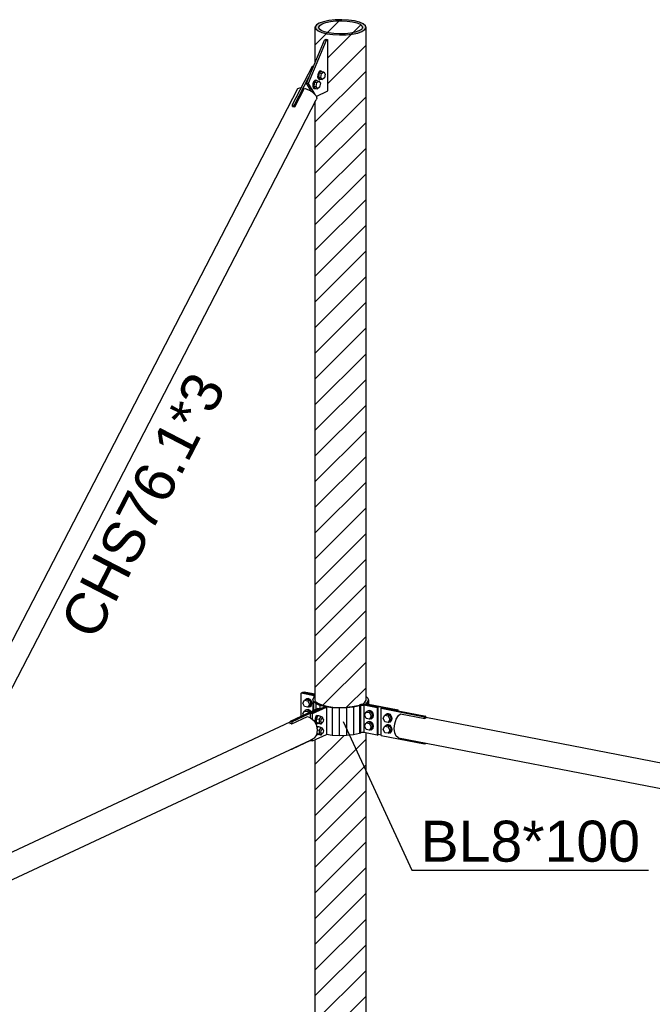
# Model space of a CAD drawing. Header units: millimetres. Extents: x 0 to 142951, y 0 to 27942.
# Tile 17 of 70: x 38670 to 40882, y 9858 to 13299. Entities that reach past the tile are written whole.
import ezdxf

# ---------------------------------------------------------------- set-up
doc = ezdxf.new("R2010")
doc.units = ezdxf.units.MM
doc.styles.add('Arial', font='ARIAL.TTF', dxfattribs={"height": 0.2})

# ---------------------------------------------------------------- blocks, each defined once
blk = doc.blocks.new('Part-65943 - 51816')
at = {"color": 7}
for p, q in [((39994.5, 10867.7), (40001.3, 10873.2)), ((40001.3, 10873.2), (40086.2, 10856.8)), ((39979.7, 10821.6), (39981.5, 10838.6)), ((39981.5, 10838.6), (39986.7, 10854.8)), ((39986.7, 10854.8), (39994.5, 10867.7)), ((40086.2, 10856.8), (40088.7, 10858.8)), ((40088.7, 10858.8), (40091.1, 10859.1)), ((40090, 10861.4), (40998.9, 10685.6)), ((40090, 10859.3), (40091.1, 10859.1)), ((39981.5, 10806.2), (39979.7, 10821.6)), ((39986.7, 10794.9), (39981.5, 10806.2)), ((39994.5, 10789.3), (39986.7, 10794.9)), ((39994.5, 10789.3), (40998.9, 10595.1)), ((41381.3, 10611.6), (43191, 10261.6)), ((41176.5, 10560.7), (41288.5, 10539.1)), ((41493.8, 10499.3), (43148.4, 10179.3)), ((43267.6, 10246.7), (44033.3, 10098.7)), ((43225.1, 10164.5), (44110.3, 9993.3)), ((44032.1, 10093.6), (44033.3, 10094.5)), ((44032.1, 10093.6), (44117.1, 10077.1)), ((44102.5, 10058.7), (44097.3, 10042.6)), ((44098.8, 10042.2), (44103.7, 10057.3)), ((44110.3, 10071.6), (44102.5, 10058.7)), ((44103.7, 10057.3), (44110.9, 10069.2)), ((44117.1, 10077.1), (44110.3, 10071.6)), ((44110.9, 10069.2), (44117.1, 10074.3)), ((44117.1, 10074.3), (44117.1, 10077.1)), ((44097.3, 10042.6), (44095.5, 10025.5)), ((44095.5, 10025.5), (44097.3, 10010.1)), ((44097.1, 10026.2), (44098.8, 10042.2)), ((44098.8, 10011.9), (44097.1, 10026.2)), ((44097.3, 10010.1), (44102.5, 9998.8)), ((44103.7, 10001.4), (44098.8, 10011.9)), ((44102.5, 9998.8), (44110.3, 9993.3)), ((44110.9, 9996.2), (44103.7, 10001.4)), ((44107.3, 9998.8), (44117.1, 9996.9)), ((44110.3, 9993.3), (44117.1, 9994)), ((44117.1, 9996.9), (44110.9, 9996.2)), ((44117.1, 9994), (44117.1, 9996.9))]:
    blk.add_line(p, q, dxfattribs=at)
blk = doc.blocks.new('Part-65944 - 51816')
at = {"color": 7}
for p, q in [((39653.5, 10945.4), (39657.8, 10947.4)), ((39699.7, 10936.4), (39653.5, 10945.4)), ((39653.5, 10864.1), (39653.5, 10945.4)), ((39657.8, 10947.4), (39703.1, 10938.6)), ((39694.5, 10923.6), (39699.1, 10931.1)), ((39696.6, 10916), (39694.5, 10923.6)), ((39694.5, 10923.6), (39694.5, 10883.3)), ((39705.2, 10908.8), (39696.6, 10916)), ((39696.6, 10916), (39696.6, 10884.3)), ((39699.1, 10931.1), (39702.6, 10933.4)), ((39699.7, 10931.5), (39699.7, 10936.4)), ((39699.7, 10936.4), (39702.3, 10935.6)), ((39702.3, 10935.6), (39703.1, 10934.8)), ((39702.6, 10933.4), (39703.1, 10934.1)), ((39702.6, 10923.5), (39703.1, 10924.3)), ((39704.5, 10916.5), (39702.6, 10923.5)), ((39704.5, 10916.5), (39712.4, 10909.9)), ((39719.7, 10902.5), (39705.2, 10908.8)), ((39705.2, 10908.8), (39705.2, 10888.3)), ((39712.4, 10909.9), (39725.7, 10904.1)), ((39739.2, 10897.5), (39719.7, 10902.5)), ((39719.7, 10902.5), (39719.7, 10890.7)), ((39725.7, 10904.1), (39743.5, 10899.6)), ((39762.2, 10894.3), (39739.2, 10897.5)), ((39739.2, 10897.5), (39739.2, 10897.3)), ((39743.5, 10899.6), (39764.6, 10896.6)), ((39787.2, 10892.9), (39762.2, 10894.3)), ((39762.2, 10894.3), (39762.2, 10798.9)), ((39764.6, 10896.6), (39787.6, 10895.3)), ((39812.6, 10893.5), (39787.2, 10892.9)), ((39787.2, 10892.9), (39787.2, 10797.5)), ((39787.6, 10895.3), (39810.9, 10895.9)), ((39810.9, 10895.9), (39832.8, 10898.3)), ((39836.5, 10896.1), (39812.6, 10893.5)), ((39812.6, 10893.5), (39812.6, 10798.2)), ((39832.8, 10898.3), (39852, 10902.3)), ((39857.4, 10900.5), (39836.5, 10896.1)), ((39836.5, 10896.1), (39836.5, 10800.7)), ((39852, 10902.3), (39856.7, 10903.9)), ((39862.9, 10905.3), (39856.7, 10903.9)), ((39862.8, 10902.4), (39857.4, 10900.5)), ((39857.4, 10900.5), (39857.4, 10805.1)), ((39862.8, 10902.4), (39865.9, 10903.1)), ((39862.8, 10807), (39862.8, 10902.4)), ((39870.4, 10905.6), (39862.9, 10905.3)), ((39865.9, 10903.1), (39869.7, 10903.2)), ((39869.7, 10903.2), (39873.3, 10902.9)), ((39877.6, 10904.9), (39870.4, 10905.6)), ((39919.5, 10893.9), (39873.3, 10902.9)), ((39873.3, 10902.9), (39873.3, 10807.5)), ((39877.6, 10904.9), (39923.8, 10895.9)), ((39923.8, 10895.9), (39919.5, 10893.9)), ((39919.5, 10893.9), (39919.5, 10798.5)), ((39923.8, 10800.6), (39923.8, 10895.9)), ((39836.5, 10800.7), (39857.4, 10805.1)), ((39857.4, 10805.1), (39862.8, 10807)), ((39865.9, 10807.7), (39862.8, 10807)), ((39869.7, 10807.9), (39865.9, 10807.7)), ((39873.3, 10807.5), (39869.7, 10807.9)), ((39919.5, 10798.5), (39873.3, 10807.5)), ((39742.2, 10801.7), (39762.2, 10798.9)), ((39762.2, 10798.9), (39787.2, 10797.5)), ((39787.2, 10797.5), (39812.6, 10798.2)), ((39812.6, 10798.2), (39836.5, 10800.7)), ((39919.5, 10798.5), (39923.8, 10800.6))]:
    blk.add_line(p, q, dxfattribs=at)
blk = doc.blocks.new('Part-65945 - 51816')
at = {"color": 7}
for p, q in [((39660, 10948.4), (39664.3, 10950.4)), ((39703.1, 10940.1), (39660, 10948.4)), ((39660, 10947), (39660, 10948.4)), ((39664.3, 10950.4), (39703.1, 10942.9)), ((39873.9, 10912), (39872.4, 10909.8)), ((39872.4, 10905.4), (39872.4, 10909.8)), ((39872.4, 10909.8), (39874.5, 10907.6)), ((39873.9, 10912), (39877, 10914)), ((39874.5, 10907.6), (39879.7, 10905.9)), ((39877, 10914), (39881.2, 10920.9)), ((39880.4, 10909.9), (39881.2, 10911)), ((39881.5, 10908.8), (39880.4, 10909.9)), ((39880.7, 10933.8), (39887.1, 10928.4)), ((39881.2, 10920.9), (39880.7, 10922.7)), ((39881.2, 10911), (39884.7, 10913.2)), ((39881.2, 10909.1), (39881.2, 10911)), ((39884.1, 10907.9), (39881.5, 10908.8)), ((39884.1, 10907.9), (39993.4, 10886.8)), ((39884.7, 10913.2), (39889.3, 10920.8)), ((39884.7, 10913.2), (39884.7, 10907.8)), ((39887.1, 10928.4), (39889.3, 10920.8)), ((39889.3, 10920.8), (39889.3, 10906.9)), ((39989.1, 10884.8), (39879.7, 10905.9)), ((39879.7, 10905.9), (39879.7, 10904.5)), ((39993.4, 10886.8), (39989.1, 10884.8)), ((39993.4, 10883.9), (39993.4, 10886.8)), ((39923.8, 10802), (39934.3, 10800))]:
    blk.add_line(p, q, dxfattribs=at)
blk = doc.blocks.new('Part-65946 - 51816')
at = {"color": 7}
for p, q in [((38279.6, 10220.5), (39615.2, 10845)), ((39614.3, 10839.9), (39615.2, 10840.4)), ((39614.3, 10839.9), (39618.1, 10840.1)), ((39618.1, 10840.1), (39621.8, 10838.5)), ((39621.8, 10838.5), (39676.5, 10864)), ((39676.5, 10864), (39687, 10859.6)), ((39687, 10859.6), (39699.1, 10848.1)), ((39699.1, 10848.1), (39707.2, 10832.8)), ((39707.2, 10832.8), (39710.1, 10816)), ((39710.1, 10816), (39707.2, 10800.3)), ((36690.4, 9380.4), (39687, 10781.3)), ((39699.1, 10788.1), (39687, 10781.3)), ((39707.2, 10800.3), (39699.1, 10788.1)), ((36704.5, 9484.2), (38058.4, 10117.1)), ((36655.6, 9451.7), (36710.2, 9477.3)), ((36709.3, 9477.7), (36710.2, 9477.3)), ((36655.6, 9448.9), (36655.6, 9451.7)), ((36666.1, 9447.3), (36655.6, 9451.7)), ((36655.6, 9448.9), (36665.1, 9444.9)), ((36665.1, 9444.9), (36676.4, 9434.1)), ((36678.2, 9435.8), (36666.1, 9447.3)), ((36676.4, 9434.1), (36684, 9419.8)), ((36686.3, 9420.5), (36678.2, 9435.8)), ((36684, 9419.8), (36686.7, 9404.2)), ((36686.7, 9404.2), (36684, 9389.6)), ((36689.2, 9403.7), (36686.3, 9420.5)), ((36686.3, 9388), (36689.2, 9403.7)), ((36679.2, 9382.6), (36679.4, 9382.7)), ((36684, 9389.6), (36679.3, 9382.5)), ((36682.3, 9382), (36686.3, 9388))]:
    blk.add_line(p, q, dxfattribs=at)
blk = doc.blocks.new('Part-65948 - 51816')
at = {"color": 7}
for p, q in [((39934.3, 10892.5), (39938.6, 10894.5)), ((39934.3, 10797.1), (39934.3, 10892.5)), ((39934.3, 10892.5), (40085.7, 10863.2)), ((39938.6, 10894.5), (40090, 10865.2)), ((40090, 10865.2), (40085.7, 10863.2)), ((40085.7, 10856.9), (40085.7, 10863.2)), ((40090, 10858.9), (40090, 10865.2)), ((39934.3, 10797.1), (40085.7, 10767.8)), ((40085.7, 10767.8), (40085.7, 10771.7)), ((40085.7, 10767.8), (40090, 10769.9)), ((40090, 10769.9), (40090, 10770.9))]:
    blk.add_line(p, q, dxfattribs=at)
blk = doc.blocks.new('Bolt-65950 - 51816')
at = {"color": 7}
for p, q in [((39660, 10910.8), (39665.9, 10921.2)), ((39665.9, 10898.3), (39660, 10910.8)), ((39671.3, 10923.7), (39665.9, 10921.2)), ((39665.9, 10921.2), (39677.5, 10918.9)), ((39668.1, 10922.2), (39670.8, 10924.7)), ((39670.8, 10924.7), (39672.4, 10925.5)), ((39670.8, 10924.7), (39677.1, 10925.4)), ((39682.9, 10921.4), (39671.3, 10923.7)), ((39678.7, 10926.2), (39672.4, 10925.5)), ((39677.1, 10925.4), (39683.4, 10922.3)), ((39682.9, 10921.4), (39677.5, 10918.9)), ((39677.5, 10918.9), (39683.3, 10906.3)), ((39685, 10923), (39678.7, 10926.2)), ((39688.7, 10908.9), (39682.9, 10921.4)), ((39682.9, 10898.5), (39688.7, 10908.9)), ((39688.7, 10908.9), (39683.3, 10906.3)), ((39683.4, 10922.3), (39688, 10916.2)), ((39689.6, 10916.9), (39685, 10923)), ((39688, 10916.2), (39689.7, 10908.7)), ((39689.7, 10908.7), (39688, 10901.9)), ((39691.3, 10909.4), (39689.6, 10916.9)), ((39689.6, 10902.6), (39691.3, 10909.4)), ((39660, 10872.7), (39665.9, 10883)), ((39677.5, 10896), (39665.9, 10898.3)), ((39671.3, 10885.5), (39665.9, 10883)), ((39665.9, 10883), (39677.5, 10880.8)), ((39668.1, 10884.1), (39670.8, 10886.6)), ((39670.8, 10886.6), (39677.1, 10887.3)), ((39670.8, 10886.6), (39672.4, 10887.3)), ((39682.9, 10883.3), (39671.3, 10885.5)), ((39678.7, 10888), (39672.4, 10887.3)), ((39677.1, 10887.3), (39683.4, 10884.1)), ((39683.3, 10906.3), (39677.5, 10896)), ((39677.5, 10896), (39682.9, 10898.5)), ((39682.9, 10883.3), (39677.5, 10880.8)), ((39677.5, 10880.8), (39679.6, 10876.3)), ((39685, 10884.9), (39678.7, 10888)), ((39683.4, 10897.5), (39679.9, 10897.1)), ((39685, 10878.9), (39682.9, 10883.3)), ((39688, 10901.9), (39683.4, 10897.5)), ((39683.4, 10897.5), (39685, 10898.3)), ((39683.4, 10884.1), (39686.8, 10879.7)), ((39685, 10898.3), (39689.6, 10902.6)), ((39688.4, 10880.5), (39685, 10884.9)), ((39662.1, 10868.2), (39660, 10872.7))]:
    blk.add_line(p, q, dxfattribs=at)
blk = doc.blocks.new('Bolt-65951 - 51816')
at = {"color": 7}
for p, q in [((39875.6, 10869.2), (39881.4, 10879.5)), ((39886.8, 10882), (39881.4, 10879.5)), ((39881.4, 10879.5), (39893, 10877.2)), ((39883.7, 10880.5), (39886.3, 10883)), ((39886.3, 10883), (39887.9, 10883.8)), ((39886.3, 10883), (39892.6, 10883.7)), ((39898.5, 10879.7), (39886.8, 10882)), ((39894.3, 10884.5), (39887.9, 10883.8)), ((39892.6, 10883.7), (39898.9, 10880.6)), ((39898.5, 10879.7), (39893, 10877.2)), ((39893, 10877.2), (39898.9, 10864.6)), ((39900.6, 10881.4), (39894.3, 10884.5)), ((39904.3, 10867.2), (39898.5, 10879.7)), ((39898.9, 10880.6), (39903.6, 10874.5)), ((39905.2, 10875.2), (39900.6, 10881.4)), ((39903.6, 10874.5), (39905.2, 10867)), ((39906.9, 10867.7), (39905.2, 10875.2)), ((39881.4, 10856.6), (39875.6, 10869.2)), ((39875.6, 10831), (39881.4, 10841.3)), ((39893, 10854.3), (39881.4, 10856.6)), ((39886.8, 10843.9), (39881.4, 10841.3)), ((39881.4, 10841.3), (39893, 10839.1)), ((39883.7, 10842.4), (39886.3, 10844.9)), ((39886.3, 10844.9), (39887.9, 10845.7)), ((39886.3, 10844.9), (39892.6, 10845.6)), ((39898.5, 10841.6), (39886.8, 10843.9)), ((39894.3, 10846.3), (39887.9, 10845.7)), ((39892.6, 10845.6), (39898.9, 10842.5)), ((39898.9, 10864.6), (39893, 10854.3)), ((39893, 10854.3), (39898.5, 10856.9)), ((39898.5, 10841.6), (39893, 10839.1)), ((39893, 10839.1), (39898.9, 10826.5)), ((39900.6, 10843.2), (39894.3, 10846.3)), ((39898.9, 10855.8), (39895.4, 10855.4)), ((39898.5, 10856.9), (39904.3, 10867.2)), ((39904.3, 10829), (39898.5, 10841.6)), ((39904.3, 10867.2), (39898.9, 10864.6)), ((39903.6, 10860.2), (39898.9, 10855.8)), ((39898.9, 10855.8), (39900.6, 10856.6)), ((39898.9, 10842.5), (39903.6, 10836.3)), ((39900.6, 10856.6), (39905.2, 10860.9)), ((39905.2, 10837.1), (39900.6, 10843.2)), ((39905.2, 10867), (39903.6, 10860.2)), ((39905.2, 10860.9), (39906.9, 10867.7)), ((39881.4, 10818.4), (39875.6, 10831)), ((39893, 10816.2), (39881.4, 10818.4)), ((39898.9, 10826.5), (39893, 10816.2)), ((39893, 10816.2), (39898.5, 10818.7)), ((39898.9, 10817.7), (39895.4, 10817.3)), ((39898.5, 10818.7), (39904.3, 10829)), ((39904.3, 10829), (39898.9, 10826.5)), ((39903.6, 10822), (39898.9, 10817.7)), ((39898.9, 10817.7), (39900.6, 10818.4)), ((39900.6, 10818.4), (39905.2, 10822.8)), ((39903.6, 10836.3), (39905.2, 10828.8)), ((39905.2, 10828.8), (39903.6, 10822)), ((39906.9, 10829.6), (39905.2, 10837.1)), ((39905.2, 10822.8), (39906.9, 10829.6))]:
    blk.add_line(p, q, dxfattribs=at)
blk = doc.blocks.new('Bolt-65952 - 51816')
at = {"color": 7}
for p, q in [((39959.5, 10873.3), (39953.2, 10872.6)), ((39965.8, 10870.2), (39959.5, 10873.3)), ((39940.8, 10858), (39946.6, 10868.3)), ((39946.6, 10845.4), (39940.8, 10858)), ((39952, 10870.8), (39946.6, 10868.3)), ((39946.6, 10868.3), (39958.3, 10866)), ((39958.3, 10843.1), (39946.6, 10845.4)), ((39948.9, 10869.3), (39951.6, 10871.9)), ((39951.6, 10871.9), (39953.2, 10872.6)), ((39951.6, 10871.9), (39957.9, 10872.5)), ((39963.7, 10868.6), (39952, 10870.8)), ((39957.9, 10872.5), (39964.2, 10869.4)), ((39963.7, 10868.6), (39958.3, 10866)), ((39958.3, 10866), (39964.1, 10853.5)), ((39964.1, 10853.5), (39958.3, 10843.1)), ((39958.3, 10843.1), (39963.7, 10845.7)), ((39964.2, 10844.6), (39960.6, 10844.2)), ((39969.5, 10856), (39963.7, 10868.6)), ((39963.7, 10845.7), (39969.5, 10856)), ((39969.5, 10856), (39964.1, 10853.5)), ((39964.2, 10869.4), (39968.8, 10863.3)), ((39968.8, 10849), (39964.2, 10844.6)), ((39964.2, 10844.6), (39965.8, 10845.4)), ((39970.4, 10864), (39965.8, 10870.2)), ((39965.8, 10845.4), (39970.4, 10849.7)), ((39968.8, 10863.3), (39970.5, 10855.8)), ((39970.5, 10855.8), (39968.8, 10849)), ((39972.1, 10856.6), (39970.4, 10864)), ((39970.4, 10849.7), (39972.1, 10856.6)), ((39940.8, 10819.8), (39946.6, 10830.1)), ((39946.6, 10807.2), (39940.8, 10819.8)), ((39952, 10832.7), (39946.6, 10830.1)), ((39946.6, 10830.1), (39958.3, 10827.9)), ((39958.3, 10805), (39946.6, 10807.2)), ((39948.9, 10831.2), (39951.6, 10833.7)), ((39951.6, 10833.7), (39953.2, 10834.5)), ((39951.6, 10833.7), (39957.9, 10834.4)), ((39963.7, 10830.4), (39952, 10832.7)), ((39959.5, 10835.2), (39953.2, 10834.5)), ((39957.9, 10834.4), (39964.2, 10831.3)), ((39963.7, 10830.4), (39958.3, 10827.9)), ((39958.3, 10827.9), (39964.1, 10815.3)), ((39964.1, 10815.3), (39958.3, 10805)), ((39958.3, 10805), (39963.7, 10807.5)), ((39965.8, 10832), (39959.5, 10835.2)), ((39964.2, 10806.5), (39960.6, 10806.1)), ((39969.5, 10817.8), (39963.7, 10830.4)), ((39963.7, 10807.5), (39969.5, 10817.8)), ((39969.5, 10817.8), (39964.1, 10815.3)), ((39964.2, 10831.3), (39968.8, 10825.1)), ((39968.8, 10810.8), (39964.2, 10806.5)), ((39964.2, 10806.5), (39965.8, 10807.2)), ((39970.4, 10825.9), (39965.8, 10832)), ((39965.8, 10807.2), (39970.4, 10811.6)), ((39968.8, 10825.1), (39970.5, 10817.7)), ((39970.5, 10817.7), (39968.8, 10810.8)), ((39972.1, 10818.4), (39970.4, 10825.9)), ((39970.4, 10811.6), (39972.1, 10818.4))]:
    blk.add_line(p, q, dxfattribs=at)
blk = doc.blocks.new('Part-65953 - 51816')
at = {"color": 7}
for p, q in [((39686.9, 10875.3), (39735.5, 10898)), ((39686.9, 10859.7), (39686.9, 10875.3)), ((39686.9, 10875.3), (39693.6, 10874)), ((39693.6, 10874), (39742.2, 10896.7)), ((39693.6, 10853.3), (39693.6, 10874)), ((39735.5, 10898), (39742.2, 10896.7)), ((39742.2, 10896.7), (39742.2, 10801.4)), ((39686.9, 10779.9), (39686.9, 10781.2)), ((39686.9, 10779.9), (39693.6, 10778.6)), ((39693.6, 10778.6), (39742.2, 10801.4)), ((39693.6, 10778.6), (39693.6, 10785))]:
    blk.add_line(p, q, dxfattribs=at)
blk = doc.blocks.new('Part-65954 - 51816')
at = {"color": 7}
for p, q in [((39712.6, 10891.8), (39615.2, 10846.3)), ((39719.3, 10890.5), (39622, 10845)), ((39719.3, 10890.5), (39712.6, 10891.8)), ((39622, 10845), (39615.2, 10846.3)), ((39615.2, 10840), (39615.2, 10846.3)), ((39622, 10838.5), (39622, 10845)), ((39686.9, 10779.9), (39622, 10749.6)), ((39620, 10750), (39622, 10749.6)), ((39622, 10749.6), (39622, 10750.9))]:
    blk.add_line(p, q, dxfattribs=at)
blk = doc.blocks.new('Bolt-65955 - 51816')
at = {"color": 7}
for p, q in [((39702.8, 10856.8), (39701.7, 10849.2)), ((39701.7, 10849.2), (39702.8, 10842.5)), ((39705.8, 10863.5), (39702.8, 10856.8)), ((39702.8, 10842.5), (39705.8, 10838.7)), ((39704.2, 10848.7), (39705.3, 10856.4)), ((39705.3, 10842.1), (39704.2, 10848.7)), ((39705.3, 10856.4), (39708.3, 10863)), ((39708.3, 10838.2), (39705.3, 10842.1)), ((39709.8, 10867.3), (39705.8, 10863.5)), ((39705.8, 10838.7), (39708.3, 10838.2)), ((39712.4, 10865.7), (39705.9, 10856.1)), ((39705.9, 10856.1), (39716.8, 10853.9)), ((39705.9, 10856.1), (39705.9, 10842.8)), ((39716.8, 10840.7), (39705.9, 10842.8)), ((39705.9, 10842.8), (39712.4, 10839.3)), ((39708.3, 10863), (39712.4, 10866.8)), ((39709.8, 10867.3), (39713.9, 10867.3)), ((39712.4, 10866.8), (39716.4, 10866.8)), ((39723.3, 10863.6), (39712.4, 10865.7)), ((39723.3, 10837.2), (39712.4, 10839.3)), ((39713.3, 10839.1), (39712.4, 10838.2)), ((39713.9, 10867.3), (39716.4, 10866.8)), ((39716.4, 10866.8), (39718.1, 10864.6)), ((39723.3, 10863.6), (39716.8, 10853.9)), ((39716.8, 10853.9), (39716.8, 10840.7)), ((39723.3, 10837.2), (39716.8, 10840.7)), ((39721.1, 10842.8), (39725.3, 10841.9)), ((39723.2, 10847.5), (39723.7, 10851.6)), ((39723.7, 10844), (39723.2, 10847.5)), ((39729.8, 10860), (39723.3, 10863.6)), ((39726.5, 10841.9), (39723.3, 10837.2)), ((39723.7, 10851.6), (39725.3, 10855.2)), ((39725.3, 10841.9), (39723.7, 10844)), ((39725.3, 10855.2), (39727.5, 10857.2)), ((39727.5, 10841.9), (39725.3, 10841.9)), ((39725.5, 10858), (39729.7, 10857.2)), ((39727.5, 10857.2), (39729.7, 10857.2)), ((39729.7, 10844), (39727.5, 10841.9)), ((39729.7, 10857.2), (39731.2, 10855.1)), ((39731.2, 10847.5), (39729.7, 10844)), ((39729.8, 10857), (39729.8, 10860)), ((39731.2, 10855.1), (39731.8, 10851.6)), ((39731.8, 10851.6), (39731.2, 10847.5)), ((39716.8, 10802.6), (39708, 10804.3)), ((39708.1, 10827.5), (39709.8, 10829.1)), ((39712.4, 10838.2), (39708.3, 10838.2)), ((39708.5, 10825.1), (39712.4, 10828.6)), ((39712.4, 10827.6), (39709, 10822.5)), ((39709.8, 10829.1), (39713.9, 10829.1)), ((39709.9, 10817.1), (39716.8, 10815.8)), ((39712.4, 10828.6), (39716.4, 10828.6)), ((39723.3, 10825.4), (39712.4, 10827.6)), ((39713.9, 10829.1), (39716.4, 10828.6)), ((39716.4, 10828.6), (39718.1, 10826.4)), ((39723.3, 10825.4), (39716.8, 10815.8)), ((39716.8, 10815.8), (39716.8, 10802.6)), ((39721.1, 10804.6), (39725.3, 10803.8)), ((39723.2, 10809.4), (39723.7, 10813.5)), ((39723.7, 10805.8), (39723.2, 10809.4)), ((39729.8, 10821.9), (39723.3, 10825.4)), ((39723.7, 10813.5), (39725.3, 10817)), ((39725.3, 10803.8), (39723.7, 10805.8)), ((39725.3, 10817), (39727.5, 10819)), ((39725.5, 10819.8), (39729.7, 10819)), ((39727.5, 10819), (39729.7, 10819)), ((39729.7, 10805.8), (39727.5, 10803.8)), ((39729.7, 10819), (39731.2, 10817)), ((39731.2, 10809.3), (39729.7, 10805.8)), ((39729.8, 10818.9), (39729.8, 10821.9)), ((39731.2, 10817), (39731.8, 10813.4)), ((39731.8, 10813.4), (39731.2, 10809.3)), ((39707.2, 10800.3), (39708.3, 10800.1)), ((39708.3, 10800.1), (39707.4, 10801.2)), ((39707.8, 10803.6), (39712.4, 10801.1)), ((39712.4, 10800), (39708.3, 10800.1)), ((39723.3, 10799), (39712.4, 10801.1)), ((39713.3, 10800.9), (39712.4, 10800)), ((39723.3, 10799), (39716.8, 10802.6)), ((39726.5, 10803.8), (39723.3, 10799)), ((39727.5, 10803.8), (39725.3, 10803.8))]:
    blk.add_line(p, q, dxfattribs=at)
blk = doc.blocks.new('Part-66001 - 51816')
at = {"color": 7}
for p, q in [((38229.3, 10328.1), (39642, 13058.5)), ((39631.7, 12994), (39665.4, 13059.1)), ((39642, 13058.5), (39649.6, 13061.2)), ((39649.6, 13061.2), (39654.2, 13060.9)), ((39665.4, 13059.1), (39674.1, 13056.5)), ((39674.1, 13056.5), (39687.3, 13049.8)), ((39687.3, 13049.8), (39698.5, 13041.4)), ((39698.5, 13041.4), (39706, 13032.6)), ((38293.1, 10288.6), (39705.9, 13019)), ((39708.6, 13024.7), (39705.9, 13019)), ((39706, 13032.6), (39708.6, 13024.7)), ((39623.3, 12995.6), (39624, 12997.1)), ((39623.3, 12995.6), (39627.1, 12995.4)), ((39627.1, 12995.4), (39631.7, 12994)), ((38252.6, 10328.7), (38286.3, 10393.8)), ((38284.3, 10394.5), (38286.3, 10393.8)), ((38285.3, 10392.7), (38285.7, 10392.6)), ((38229.3, 10328.1), (38226.6, 10322.4)), ((38236.8, 10330.8), (38229.3, 10328.1)), ((38229.3, 10321.3), (38231.8, 10326.5)), ((38231.8, 10326.5), (38238.7, 10329)), ((38241.4, 10330.5), (38236.8, 10330.8)), ((38238.7, 10329), (38240.6, 10328.9)), ((38253.6, 10327), (38252.6, 10328.7)), ((38261.3, 10326.1), (38252.6, 10328.7)), ((38253.6, 10327), (38261.3, 10324.7)), ((38274.5, 10319.3), (38261.3, 10326.1)), ((38261.3, 10324.7), (38273.5, 10318.5)), ((38226.6, 10322.4), (38229.2, 10314.5)), ((38229.2, 10314.5), (38229.4, 10314.3)), ((38231.4, 10315.2), (38229.3, 10321.3)), ((38273.5, 10318.5), (38283.8, 10310.7)), ((38285.7, 10310.9), (38274.5, 10319.3)), ((38277.2, 10288), (38287, 10307)), ((38278.2, 10286.3), (38277.2, 10288)), ((38283.7, 10287.6), (38277.2, 10288)), ((38290.6, 10290.1), (38283.7, 10287.6)), ((38283.8, 10310.7), (38290.7, 10302.6)), ((38285.6, 10285.9), (38293.1, 10288.6)), ((38293.2, 10302.1), (38285.7, 10310.9)), ((38293.1, 10295.4), (38290.6, 10290.1)), ((38290.7, 10302.6), (38293.1, 10295.4)), ((38293.1, 10288.6), (38295.8, 10294.3)), ((38295.8, 10294.3), (38293.2, 10302.1)), ((38278.2, 10286.3), (38285.6, 10285.9))]:
    blk.add_line(p, q, dxfattribs=at)
blk = doc.blocks.new('Part-66002 - 51816')
at = {"color": 7}
for p, q in [((38277.2, 10048), (38278.2, 10050.7)), ((38291.1, 10034.1), (38277.2, 10048)), ((38277.2, 10048), (38283.7, 10045.1)), ((38285.6, 10047.4), (38278.2, 10050.7)), ((38285.6, 10047.4), (39507, 8828.9)), ((38293.1, 10038.1), (38285.6, 10047.4)), ((38283.7, 10045.1), (38290.6, 10036.5)), ((38290.6, 10036.5), (38293.1, 10025.1)), ((38293.1, 10025.1), (38290.7, 10012.6)), ((38295.8, 10025.7), (38293.1, 10038.1)), ((38293.2, 10012.2), (38295.8, 10025.7)), ((38252.6, 9984.4), (38253.6, 9987)), ((38252.6, 9984.4), (38261.3, 9984.5)), ((38286.3, 9950.7), (38252.6, 9984.4)), ((38261.3, 9987.2), (38253.6, 9987)), ((38273.5, 9992.1), (38261.3, 9987.2)), ((38261.3, 9984.5), (38274.5, 9989.9)), ((38283.8, 10001.1), (38273.5, 9992.1)), ((38274.5, 9989.9), (38285.7, 9999.6)), ((38290.7, 10012.6), (38283.8, 10001.1)), ((38285.7, 9999.6), (38293.2, 10012.2)), ((38279.5, 9946.7), (39374.1, 8854.6)), ((38284.8, 9950.7), (38286.3, 9950.7)), ((39486.6, 8742.3), (39623.2, 8606.1)), ((39619.5, 8716.6), (39698.4, 8638)), ((39698.4, 8638), (39705.9, 8628.6)), ((39623.3, 8610.1), (39624.3, 8609.1)), ((39627.1, 8608.4), (39623.3, 8610.1)), ((39631.7, 8608.5), (39627.1, 8608.4)), ((39631.7, 8608.5), (39665.4, 8574.9)), ((39706, 8602.7), (39698.5, 8590.1)), ((39705.9, 8628.6), (39708.6, 8616.2)), ((39708.6, 8616.2), (39706, 8602.7)), ((39674.1, 8575), (39665.4, 8574.9)), ((39687.3, 8580.4), (39674.1, 8575)), ((39698.5, 8590.1), (39687.3, 8580.4))]:
    blk.add_line(p, q, dxfattribs=at)
blk = doc.blocks.new('Part-66005 - 51816')
at = {"color": 7}
for p, q in [((39672.3, 13077.3), (39735, 13227.7)), ((39741.8, 13226.4), (39679, 13076)), ((39735, 13227.7), (39740.4, 13230.3)), ((39741.8, 13226.4), (39735, 13227.7)), ((39740.4, 13230.3), (39747.2, 13229)), ((39747.2, 13229), (39741.8, 13226.4)), ((39747.2, 13049.7), (39747.2, 13229)), ((39679, 13076), (39672.3, 13077.3)), ((39689.7, 13048), (39672.3, 13077.3)), ((39679, 13076), (39702.1, 13037.2)), ((39706.6, 13030.7), (39747.2, 13049.7))]:
    blk.add_line(p, q, dxfattribs=at)
blk = doc.blocks.new('Part-66008 - 51816')
at = {"color": 7}
for p, q in [((39622.5, 12999.7), (39693.2, 13136.4)), ((39693.2, 13136.4), (39697.5, 13137.7)), ((39693.2, 13136.4), (39696.6, 13135.7)), ((39629.2, 12998.4), (39681.7, 13099.8)), ((39629.2, 12998.4), (39622.5, 12999.7)), ((39622.5, 12999.7), (39625, 12995.5)), ((39631.7, 12994.1), (39629.2, 12998.4))]:
    blk.add_line(p, q, dxfattribs=at)
blk = doc.blocks.new('Bolt-66013 - 51816')
at = {"color": 7}
for p, q in [((39714.2, 13113.7), (39711.8, 13106.5)), ((39718.1, 13118.6), (39714.2, 13113.7)), ((39714.3, 13106.1), (39716.8, 13113.2)), ((39717.2, 13112.6), (39714.6, 13099)), ((39716.8, 13113.2), (39720.6, 13118.1)), ((39724.5, 13118.3), (39717.2, 13112.6)), ((39717.2, 13112.6), (39725.6, 13111)), ((39722.2, 13119.9), (39718.1, 13118.6)), ((39720.6, 13118.1), (39724.8, 13119.4)), ((39722.2, 13119.9), (39724.8, 13119.4)), ((39723, 13097.3), (39725.6, 13111)), ((39724.5, 13118.3), (39733, 13116.6)), ((39724.8, 13119.4), (39726.7, 13117.8)), ((39725.6, 13111), (39733, 13116.6)), ((39733, 13116.6), (39737.7, 13108.7)), ((39697.6, 13081.6), (39695.2, 13074.4)), ((39701.4, 13086.4), (39697.6, 13081.6)), ((39697.7, 13073.9), (39700.1, 13081.1)), ((39700.5, 13080.4), (39697.9, 13066.8)), ((39700.1, 13081.1), (39703.9, 13086)), ((39707.9, 13086.1), (39700.5, 13080.4)), ((39700.5, 13080.4), (39708.9, 13078.8)), ((39705.6, 13087.7), (39701.4, 13086.4)), ((39703.9, 13086), (39708.1, 13087.2)), ((39705.6, 13087.7), (39708.1, 13087.2)), ((39706.3, 13065.2), (39708.9, 13078.8)), ((39707.9, 13086.1), (39716.3, 13084.5)), ((39708.1, 13087.2), (39710.1, 13085.7)), ((39708.9, 13078.8), (39716.3, 13084.5)), ((39711.8, 13106.5), (39711.4, 13099)), ((39711.4, 13099), (39713.2, 13093.1)), ((39713.2, 13093.1), (39716.6, 13090.4)), ((39714, 13098.5), (39714.3, 13106.1)), ((39715.7, 13092.6), (39714, 13098.5)), ((39714.6, 13099), (39719.4, 13091.1)), ((39714.6, 13099), (39723, 13097.3)), ((39719.1, 13089.9), (39715.7, 13092.6)), ((39716.3, 13084.5), (39721.1, 13076.6)), ((39716.6, 13090.4), (39719.1, 13089.9)), ((39721.1, 13076.6), (39718.5, 13062.9)), ((39721.5, 13090.6), (39719.1, 13089.9)), ((39719.4, 13091.1), (39727.8, 13089.4)), ((39727.8, 13089.4), (39723, 13097.3)), ((39735.2, 13095.1), (39727.8, 13089.4)), ((39737.7, 13108.7), (39735.2, 13095.1)), ((39695.2, 13074.4), (39694.8, 13066.8)), ((39694.8, 13066.8), (39696.5, 13060.9)), ((39696.5, 13060.9), (39700, 13058.3)), ((39697.3, 13066.3), (39697.7, 13073.9)), ((39699.1, 13060.4), (39697.3, 13066.3)), ((39697.9, 13066.8), (39702.7, 13058.9)), ((39697.9, 13066.8), (39706.3, 13065.2)), ((39702.5, 13057.8), (39699.1, 13060.4)), ((39700, 13058.3), (39702.5, 13057.8)), ((39704.8, 13058.5), (39702.5, 13057.8)), ((39702.7, 13058.9), (39711.1, 13057.3)), ((39711.1, 13057.3), (39706.3, 13065.2)), ((39718.5, 13062.9), (39711.1, 13057.3))]:
    blk.add_line(p, q, dxfattribs=at)
blk = doc.blocks.new('Mark-67914 - 51816')
at = {"color": 30, "style": 'Arial'}
blk.add_text('CHS76.1*3', height=143.26, rotation=62.6415, dxfattribs=at).set_placement((38933.9, 11124.3))
blk = doc.blocks.new('Mark-67875 - 51816')
at = {"color": 136}
for p, q in [((39801.2, 10846.4), (40041.2, 10326.4)), ((40041.2, 10326.4), (40868.8, 10326.4))]:
    blk.add_line(p, q, dxfattribs=at)
at = {"color": 30, "style": 'Arial'}
blk.add_text('BL8*100', height=143.26, dxfattribs=at).set_placement((40071.2, 10356.4))

msp = doc.modelspace()

# ---------------------------------------------------------------- hatches: boundary and pattern name
h = msp.add_hatch(color=6)
h.paths.add_polyline_path([(39866.7, 13257.7), (39876.6, 13264), (39880.7, 13270.9), (39878.8, 13277.8), (39870.9, 13284.4), (39857.7, 13290.1), (39840, 13294.6), (39819, 13297.6), (39796.2, 13298.8), (39773, 13298.3), (39751.2, 13295.9), (39732.1, 13291.9), (39717.1, 13286.6), (39707.2, 13280.3), (39703.1, 13273.4), (39705, 13266.5), (39712.9, 13259.9), (39726.1, 13254.2), (39743.8, 13249.7), (39764.8, 13246.7), (39787.6, 13245.4), (39810.8, 13246), (39832.6, 13248.4), (39851.7, 13252.3)])
h.paths.add_polyline_path([(39826.9, 13251.7), (39808.1, 13249.7), (39788.2, 13249.2), (39768.6, 13250.3), (39750.6, 13252.8), (39735.3, 13256.7), (39724, 13261.6), (39717.2, 13267.3), (39715.6, 13273.2), (39719.1, 13279.1), (39727.6, 13284.6), (39740.5, 13289.1), (39756.9, 13292.6), (39775.7, 13294.6), (39795.6, 13295.1), (39815.2, 13294), (39833.2, 13291.5), (39848.4, 13287.6), (39859.8, 13282.7), (39866.6, 13277), (39868.2, 13271), (39864.7, 13265.1), (39856.2, 13259.7), (39843.3, 13255.1)])
h = msp.add_hatch()
h.set_pattern_fill('ANSI31', color=96, scale=20, style=0)
h.paths.add_polyline_path([(39787.6, 10895.3), (39793.5, 10895.5), (39810.8, 10895.9), (39810.9, 10895.9), (39832.6, 10898.3), (39832.8, 10898.3), (39851.7, 10902.2), (39852, 10902.3), (39856.7, 10903.9), (39859.8, 10904.6), (39862.9, 10905.3), (39866.6, 10905.5), (39868.2, 10905.5), (39870.4, 10905.6), (39872.4, 10905.4), (39872.4, 10909.8), (39873.9, 10912), (39876.6, 10913.7), (39877, 10914), (39880.7, 10920.1), (39880.7, 13270.9), (39876.6, 13264), (39868.2, 13258.7), (39868.2, 13271), (39866.6, 13277), (39859.8, 13282.7), (39848.4, 13287.6), (39833.2, 13291.5), (39815.2, 13294), (39795.6, 13295.1), (39775.7, 13294.6), (39756.9, 13292.6), (39740.5, 13289.1), (39727.6, 13284.6), (39719.1, 13279.1), (39715.6, 13273.2), (39715.6, 13258.7), (39712.9, 13259.9), (39705, 13266.5), (39703.1, 13273.4), (39703.1, 13151.2), (39705, 13155.8), (39712.9, 13174.6), (39719.1, 13189.6), (39727.6, 13210), (39735, 13227.7), (39740.4, 13230.3), (39743.8, 13229.6), (39747.2, 13229), (39747.2, 13049.7), (39743.8, 13048.1), (39740.5, 13046.6), (39727.6, 13040.5), (39719.1, 13036.6), (39712.9, 13033.6), (39706.6, 13030.7), (39708.6, 13024.7), (39705.9, 13019), (39705, 13017.3), (39703.1, 13013.6), (39703.1, 10921.7), (39704.5, 10916.5), (39705, 10916.1), (39712.4, 10909.9), (39712.9, 10909.7), (39719.1, 10907), (39725.7, 10904.1), (39727.6, 10903.6), (39740.5, 10900.3), (39743.5, 10899.6), (39751, 10898.5), (39764.6, 10896.6), (39775.7, 10896)])
h = msp.add_hatch()
h.set_pattern_fill('ANSI31', color=96, scale=20, style=0)
h.paths.add_polyline_path([(39880.7, 8756.6), (39880.7, 10806.1), (39876.6, 10806.9), (39873.3, 10807.5), (39869.7, 10807.9), (39866.6, 10807.7), (39865.9, 10807.7), (39862.8, 10807), (39859.8, 10806), (39857.4, 10805.1), (39851.7, 10803.9), (39836.5, 10800.7), (39833.2, 10800.4), (39815.2, 10798.4), (39812.6, 10798.2), (39810.8, 10798.1), (39792, 10797.6), (39787.2, 10797.5), (39775.7, 10798.2), (39762.2, 10798.9), (39756.9, 10799.6), (39742.2, 10801.7), (39742.2, 10801.4), (39740.5, 10800.6), (39727.6, 10794.5), (39719.1, 10790.6), (39712.9, 10787.6), (39705, 10784), (39703.1, 10783.1), (39703.1, 8791), (39705, 8790.6), (39712.9, 8789.1), (39715.6, 8788.5), (39719.1, 8787.9), (39727.6, 8786.2), (39734.6, 8784.9), (39743.8, 8783.1), (39764.8, 8779), (39787.6, 8774.6), (39795.6, 8773.1), (39815.2, 8769.3), (39833.2, 8765.8), (39851.7, 8762.2), (39866.7, 8759.3), (39866.8, 8759.3), (39868.2, 8759), (39876.6, 8757.4)])

# ---------------------------------------------------------------- linework, layer by layer
for p, q in [((39717.1, 13286.6), (39707.2, 13280.3)), ((39732.1, 13291.9), (39717.1, 13286.6)), ((39719.1, 13279.1), (39727.6, 13284.6)), ((39727.6, 13284.6), (39740.5, 13289.1)), ((39751.2, 13295.9), (39732.1, 13291.9)), ((39740.5, 13289.1), (39756.9, 13292.6)), ((39773, 13298.3), (39751.2, 13295.9)), ((39756.9, 13292.6), (39775.7, 13294.6)), ((39796.2, 13298.8), (39773, 13298.3)), ((39775.7, 13294.6), (39795.6, 13295.1)), ((39795.6, 13295.1), (39815.2, 13294)), ((39819, 13297.6), (39796.2, 13298.8)), ((39815.2, 13294), (39833.2, 13291.5)), ((39840, 13294.6), (39819, 13297.6)), ((39833.2, 13291.5), (39848.4, 13287.6)), ((39857.7, 13290.1), (39840, 13294.6)), ((39848.4, 13287.6), (39859.8, 13282.7)), ((39870.9, 13284.4), (39857.7, 13290.1)), ((39859.8, 13282.7), (39866.6, 13277)), ((39878.8, 13277.8), (39870.9, 13284.4)), ((39707.2, 13280.3), (39703.1, 13273.4)), ((39703.1, 13273.4), (39705, 13266.5)), ((39705, 13266.5), (39712.9, 13259.9)), ((39712.9, 13259.9), (39726.1, 13254.2)), ((39715.6, 13273.2), (39719.1, 13279.1)), ((39717.2, 13267.3), (39715.6, 13273.2)), ((39724, 13261.6), (39717.2, 13267.3)), ((39735.3, 13256.7), (39724, 13261.6)), ((39726.1, 13254.2), (39743.8, 13249.7)), ((39750.6, 13252.8), (39735.3, 13256.7)), ((39743.8, 13249.7), (39764.8, 13246.7)), ((39768.6, 13250.3), (39750.6, 13252.8)), ((39788.2, 13249.2), (39768.6, 13250.3)), ((39808.1, 13249.7), (39788.2, 13249.2)), ((39826.9, 13251.7), (39808.1, 13249.7)), ((39810.8, 13246), (39832.6, 13248.4)), ((39843.3, 13255.1), (39826.9, 13251.7)), ((39832.6, 13248.4), (39851.7, 13252.3)), ((39856.2, 13259.7), (39843.3, 13255.1)), ((39851.7, 13252.3), (39866.7, 13257.7)), ((39864.7, 13265.1), (39856.2, 13259.7)), ((39868.2, 13271), (39864.7, 13265.1)), ((39866.6, 13277), (39868.2, 13271)), ((39866.7, 13257.7), (39876.6, 13264)), ((39876.6, 13264), (39880.7, 13270.9)), ((39880.7, 13270.9), (39878.8, 13277.8)), ((39764.8, 13246.7), (39787.6, 13245.4)), ((39787.6, 13245.4), (39810.8, 13246))]:
    msp.add_line(p, q)
at = {"color": 96}
for p, q in [((39703.1, 13151.2), (39703.1, 13273.4)), ((39880.7, 10920.1), (39880.7, 13270.9)), ((39703.1, 10921.7), (39703.1, 13013.6)), ((39880.7, 8756.6), (39880.7, 10806.1)), ((39703.1, 8791), (39703.1, 10783.1))]:
    msp.add_line(p, q, dxfattribs=at)

# ---------------------------------------------------------------- block references
for name in ['Part-66005 - 51816', 'Part-66008 - 51816', 'Bolt-66013 - 51816', 'Part-66001 - 51816', 'Mark-67914 - 51816', 'Part-65944 - 51816', 'Part-65945 - 51816', 'Bolt-65950 - 51816', 'Part-65954 - 51816', 'Part-65953 - 51816', 'Bolt-65951 - 51816', 'Part-65948 - 51816', 'Bolt-65952 - 51816', 'Part-65943 - 51816', 'Part-65946 - 51816', 'Bolt-65955 - 51816', 'Mark-67875 - 51816', 'Part-66002 - 51816']:
    msp.add_blockref(name, (0, 0))

doc.saveas('drawing.dxf')
